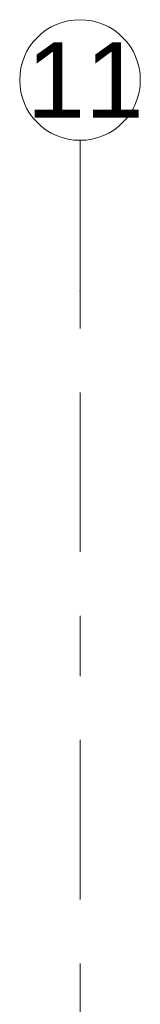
# Model space of a CAD drawing. Header units: metres. Extents: x -3.6 to 84.5, y -11 to 16.8.
# Tile 132 of 137: x 36.43 to 36.63, y 15.173 to 16.805. Entities that reach past the tile are written whole.
import ezdxf

# ---------------------------------------------------------------- set-up
doc = ezdxf.new("R2010")
doc.units = ezdxf.units.M
doc.header["$MEASUREMENT"] = 0
doc.linetypes.add('Strichlinie doppelt', pattern=[0.546806, 0.264583, -0.105833, 0.070556, -0.105833])
doc.layers.add('451 - Universal.Achsen Raster', color=7, linetype='Continuous')
doc.styles.add('ERSTELLTER_STIL_2', font='txt')

msp = doc.modelspace()

# ---------------------------------------------------------------- linework, layer by layer
at = {"layer": '451 - Universal.Achsen Raster', "color": 160, "linetype": 'Strichlinie doppelt', "lineweight": 9, "true_color": 0x3232ff}
for p, q in [((36.53, 16.355), (36.53, 16.605)), ((36.53, -10.585), (36.53, 16.355))]:
    msp.add_line(p, q, dxfattribs=at)
at = {"layer": '451 - Universal.Achsen Raster', "color": 160, "linetype": 'Continuous', "lineweight": 9, "true_color": 0x3232ff}
msp.add_circle((36.53, 16.705), 0.1, dxfattribs=at)
at = {"layer": '451 - Universal.Achsen Raster', "color": 160, "linetype": 'Strichlinie doppelt', "lineweight": 9, "true_color": 0x3232ff}
msp.add_point((36.53, 16.355), dxfattribs=at)
msp.add_point((36.53, 16.355), dxfattribs=at)

# ---------------------------------------------------------------- texts
at = {"layer": '451 - Universal.Achsen Raster', "color": 160, "lineweight": 9, "true_color": 0x3232ff, "insert": (36.4414, 16.7675), "char_height": 0.125, "attachment_point": 1, "style": 'ERSTELLTER_STIL_2'}
msp.add_mtext('\\A1;{\\pql;\\pt0;\\fArial|b0|i0|c0|p38;11}', dxfattribs=at)

doc.saveas('drawing.dxf')
